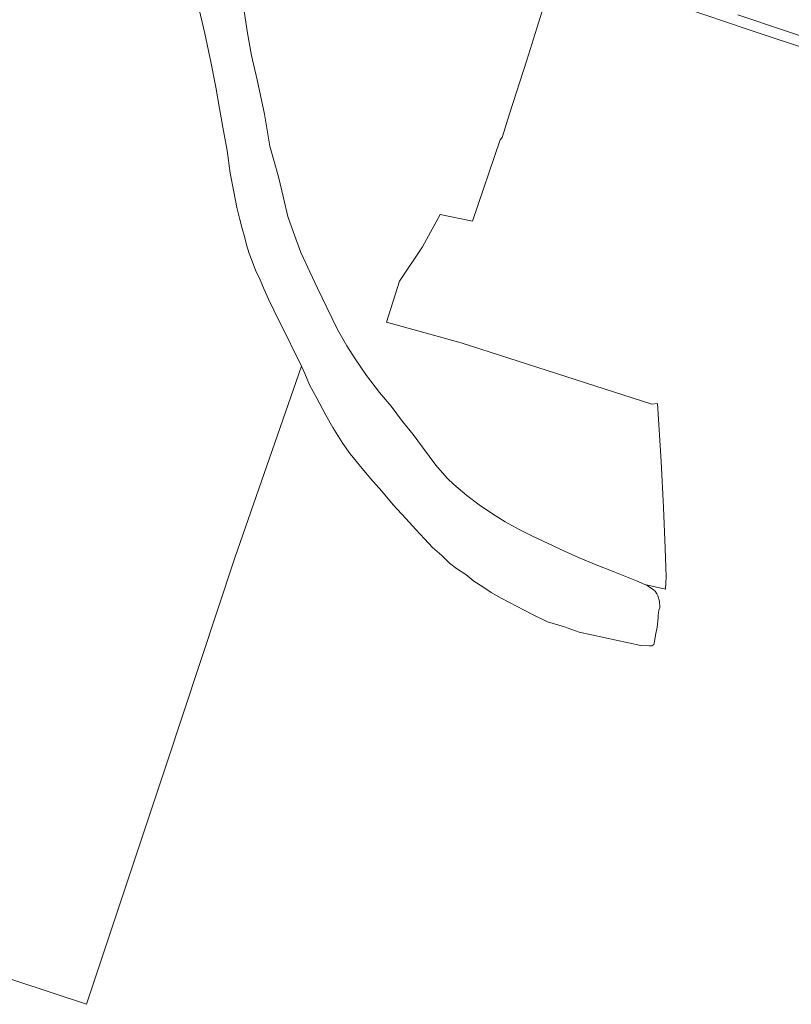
# Model space of a CAD drawing. Header units: metres. Extents: x 33225 to 36661, y 376385 to 377815.
# Tile 18 of 49: x 35167 to 35510, y 376385 to 376822. Entities that reach past the tile are written whole.
import ezdxf

# ---------------------------------------------------------------- set-up
doc = ezdxf.new("R2010")
doc.units = ezdxf.units.M
for name, color, linetype, lineweight in [('B-WE-GR-FRUITTEELT-GV', 252, 'Continuous', 13), ('B-WE-OG-WATER-GV', 252, 'Continuous', 18), ('B-WE-VH-VERHARDING_ASFALT-GV', 252, 'Continuous', 18)]:
    doc.layers.add(name, color=color, linetype=linetype, lineweight=lineweight)

msp = doc.modelspace()

# ---------------------------------------------------------------- linework, layer by layer
at = {"layer": 'B-WE-GR-FRUITTEELT-GV'}
for points in [[(35266.49, 376826.1), (35268.08, 376816.42), (35269.83, 376806.43), (35272.38, 376795.56), (35275.54, 376780.32), (35277.95, 376766.12), (35281.77, 376752.54), (35284.05, 376743.17), (35285.99, 376734.88), (35288.3, 376728.13), (35291.8, 376718.84), (35295.71, 376710.18), (35299.24, 376702.91), (35303.31, 376694.39), (35308.14, 376684.66), (35312.23, 376677.39), (35315.86, 376671.58), (35320.97, 376664.17), (35326.73, 376656.57), (35331.9, 376650.45), (35336.98, 376643.74), (35341.76, 376637.94), (35345.86, 376632.36), (35351.86, 376624.34), (35356.82, 376618.49), (35359.89, 376615.72), (35365.62, 376610.82), (35371.1, 376606.63), (35377.02, 376602.59), (35382.68, 376599.04), (35389.22, 376595.53), (35395.14, 376592.58), (35401.84, 376589.44), (35409, 376586.07), (35415.23, 376583.28), (35423.13, 376580.01), (35430.68, 376576.97), (35441.01, 376572.93), (35444.843, 376571.256), (35453.978, 376569.214), (35454.32, 376574.59), (35453.84, 376587.41), (35453.07, 376605.45), (35452.01, 376625.92), (35450.421, 376651.685), (35447.839, 376651.442), (35363.073, 376678.718), (35329.828, 376687.902), (35335.613, 376706.086), (35345.899, 376721.346), (35353.736, 376735.795), (35368.185, 376732.734), (35380.409, 376768.918), (35381.393, 376770.024), (35384.648, 376780.462), (35392.307, 376804.314), (35401.197, 376832.929)], [(34928.086, 376473.183), (35196.465, 376384.594), (35231.837, 376490.965), (35262.396, 376583.04), (35292.044, 376668.229), (35291.25, 376670), (35288.79, 376674.82), (35285.7, 376681.27), (35282.46, 376687.78), (35279.74, 376693.22), (35277.34, 376698.02), (35275.44, 376702.4), (35273.63, 376706.71), (35271.66, 376711.03), (35270.16, 376714.95), (35268.84, 376718.36), (35267.58, 376722.25), (35266.65, 376725.88), (35265.63, 376729.53), (35264.57, 376733.54), (35263.34, 376738.9), (35261.94, 376745.75), (35260.35, 376754.12), (35258.94, 376764.13), (35257.38, 376772.88), (35255.63, 376782.93), (35253.97, 376792.39), (35251.7, 376803.55), (35249.09, 376816.19), (35245.94, 376829.38)]]:
    msp.add_lwpolyline(points, dxfattribs=at)
at = {"layer": 'B-WE-OG-WATER-GV'}
msp.add_lwpolyline([(35245.94, 376829.38), (35249.09, 376816.19), (35251.7, 376803.55), (35253.97, 376792.39), (35255.63, 376782.93), (35257.38, 376772.88), (35258.94, 376764.13), (35260.35, 376754.12), (35261.94, 376745.75), (35263.34, 376738.9), (35264.57, 376733.54), (35265.63, 376729.53), (35266.65, 376725.88), (35267.58, 376722.25), (35268.84, 376718.36), (35270.16, 376714.95), (35271.66, 376711.03), (35273.63, 376706.71), (35275.44, 376702.4), (35277.34, 376698.02), (35279.74, 376693.22), (35282.46, 376687.78), (35285.7, 376681.27), (35288.79, 376674.82), (35291.25, 376670), (35292.044, 376668.229), (35293.5, 376664.98), (35295.65, 376660.06), (35298.82, 376654.01), (35302.87, 376646.49), (35305.93, 376641.05), (35310.44, 376633.99), (35313.69, 376629.4), (35317.7, 376624.4), (35322.77, 376618.3), (35327.74, 376612.76), (35332.88, 376606.7), (35338.47, 376600.56), (35342.87, 376595.73), (35346.78, 376591.55), (35350.35, 376587.71), (35354.41, 376584.12), (35357.834, 376580.651), (35361.009, 376578.402), (35365.21, 376575.63), (35368.78, 376572.78), (35372.75, 376570.19), (35376.46, 376567.75), (35380.9, 376565.21), (35387.74, 376561.65), (35394.45, 376558.05), (35401.43, 376554.65), (35409.03, 376552.341), (35415.645, 376550.092), (35442.94, 376544.09), (35446.92, 376543.93), (35447.55, 376543.96), (35447.97, 376544), (35448.38, 376544.21), (35448.74, 376544.63), (35448.96, 376545.17), (35449.05, 376545.91), (35449.563, 376548.722), (35450.2, 376552.21), (35450.79, 376556.36), (35450.77, 376557.52), (35451.04, 376559.86), (35451.51, 376560.97), (35451.48, 376561.67), (35451.37, 376563.07), (35451.25, 376563.88), (35450.57, 376566.21), (35450.19, 376567.11), (35449.33, 376568.29), (35448.61, 376568.91), (35447.65, 376569.57), (35445.52, 376570.96), (35444.843, 376571.256), (35441.01, 376572.93), (35430.68, 376576.97), (35423.13, 376580.01), (35415.23, 376583.28), (35409, 376586.07), (35401.84, 376589.44), (35395.14, 376592.58), (35389.22, 376595.53), (35382.68, 376599.04), (35377.02, 376602.59), (35371.1, 376606.63), (35365.62, 376610.82), (35359.89, 376615.72), (35356.82, 376618.49), (35351.86, 376624.34), (35345.86, 376632.36), (35341.76, 376637.94), (35336.98, 376643.74), (35331.9, 376650.45), (35326.73, 376656.57), (35320.97, 376664.17), (35315.86, 376671.58), (35312.23, 376677.39), (35308.14, 376684.66), (35303.31, 376694.39), (35299.24, 376702.91), (35295.71, 376710.18), (35291.8, 376718.84), (35288.3, 376728.13), (35285.99, 376734.88), (35284.05, 376743.17), (35281.77, 376752.54), (35277.95, 376766.12), (35275.54, 376780.32), (35272.38, 376795.56), (35269.83, 376806.43), (35268.08, 376816.42), (35266.49, 376826.1)], dxfattribs=at)
at = {"layer": 'B-WE-VH-VERHARDING_ASFALT-GV'}
for points in [[(35461.77, 376827.7), (35490.82, 376818.04), (35521.59, 376807.74)], [(35528.62, 376810.23), (35486.196, 376824.484)]]:
    msp.add_lwpolyline(points, dxfattribs=at)

doc.saveas('drawing.dxf')
